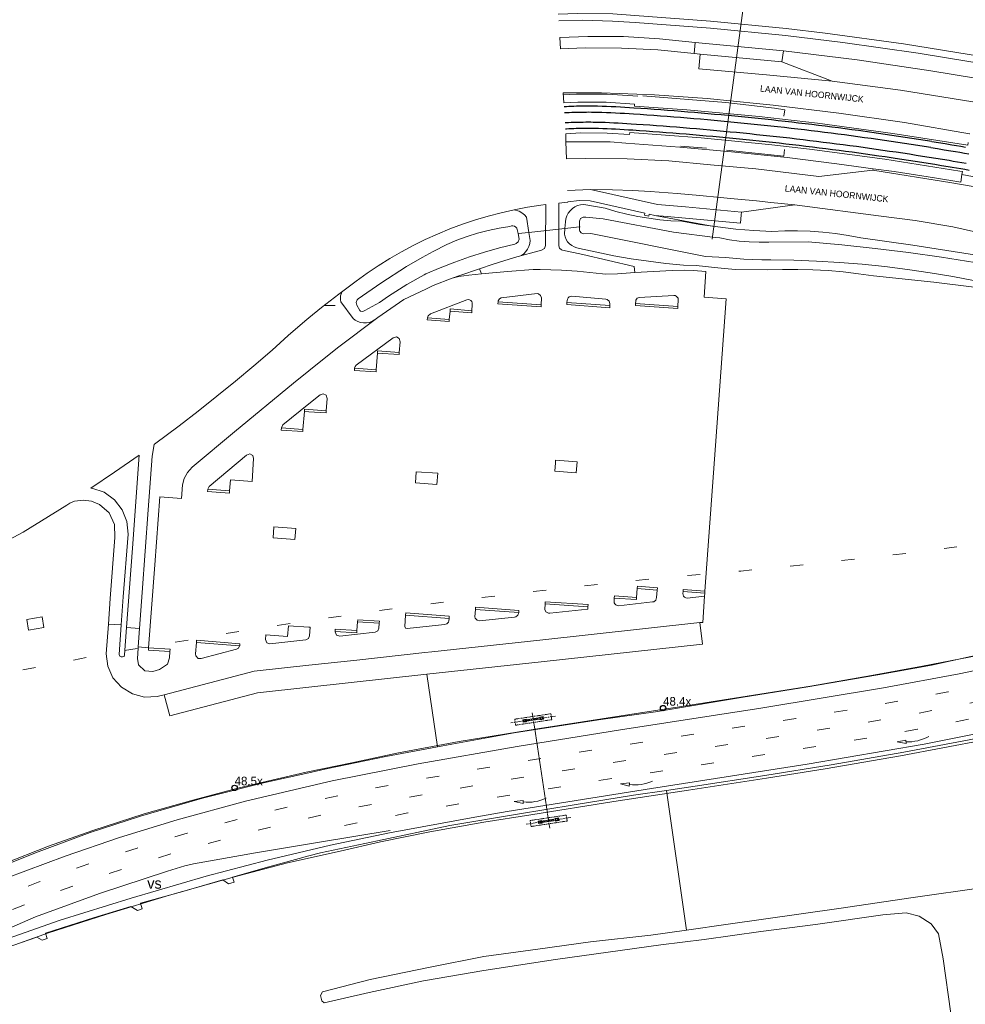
# Model space of a CAD drawing. Header units: metres. Extents: x 83575 to 86200, y 450600 to 453750.
# Tile 13 of 94: x 83883 to 84102, y 451413 to 451642. Entities that reach past the tile are written whole.
import ezdxf
from ezdxf.enums import TextEntityAlignment as Align

# ---------------------------------------------------------------- set-up
doc = ezdxf.new("R2010")
doc.units = ezdxf.units.M
for name, pattern in [('39strp', [12, 3, -9]), ('CENTER', [2, 1.25, -0.25, 0.25, -0.25]), ('DASHED2', [0.375, 0.25, -0.125])]:
    doc.linetypes.add(name, pattern=pattern)
for name, color, linetype, lineweight in [('bw-bs-portaal', 253, 'Continuous', 18), ('gr-bs-geleiderail', 253, 'geleiderail', 18), ('gw-bs-grondwerklijn', 253, 'Continuous', 18), ('kd-bs-kadastralegrens', 253, 'Continuous', 18), ('mk-bs-39streep 0.15', 253, '39strp', 18), ('mk-bs-pijlverdrijf750', 253, 'Continuous', 18), ('mk-bs-streep 0.15', 253, 'Continuous', 18), ('mk-bs-verdrijfstrp', 253, 'Continuous', 18), ('og-bs-bebouwing', 253, 'Continuous', 18), ('og-bs-spoor HTM', 253, 'Continuous', 25), ('og-bs-straatnaam', 253, 'Continuous', 25), ('vh-bs-randverharding', 253, 'Continuous', 18), ('wh-bs-duiker', 253, 'duiker', 18), ('wm-bs-hectometerbord text', 253, 'Continuous', 18)]:
    doc.layers.add(name, color=color, linetype=linetype, lineweight=lineweight)
doc.styles.add('rtw_iso', font='iso-rtw.shx')
doc.styles.add('Styledgn001', font='dgn001.shx')
doc.linetypes.add('duiker', pattern='A,0,-2,[15,RTW.shx,S=1,R=0,X=0,Y=0],-2', length=4)
doc.linetypes.add('geleiderail', pattern='A,2,-1,[175,RTW.shx,S=0.5,R=0,X=0,Y=0],-1', length=4)

# ---------------------------------------------------------------- blocks, each defined once
blk = doc.blocks.new('poer SB40-flat-107')
h = blk.add_hatch()
h.set_pattern_fill('ACET-2D-ANSI31', color=252, angle=8.6541, style=0)
h.set_pattern_definition([(53.654094, (-84005.7213, -451455.621), (-2.557315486, 1.881691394), [])])
h.paths.add_polyline_path([(-2.16, -0.33), (2.16, 0.33), (2.1, 0.67), (-2.21, 0.02)])
at = {"layer": 'bw-bs-portaal', "linetype": 'CENTER'}
for points in [[(5.16, 0.96), (-5.22, -0.62)], [(0.23, -1.51), (-0.28, 1.85)]]:
    blk.add_lwpolyline(points, dxfattribs=at)
at = {"layer": 'bw-bs-portaal', "linetype": 'DASHED2'}
blk.add_lwpolyline([(-4.12, -1.16), (4.28, 0.12), (4.07, 1.5), (-4.33, 0.23)], close=True, dxfattribs=at)
at = {"layer": 'bw-bs-portaal', "linetype": 'CENTER'}
for points in [[(-2.35, -0.48), (-2.44, 0.11), (-1.65, 0.23), (-1.56, -0.36), (-2.35, -0.48)], [(1.6, 0.12), (1.51, 0.71), (2.3, 0.83), (2.39, 0.24), (1.6, 0.12)]]:
    blk.add_lwpolyline(points, close=True, dxfattribs=at)
at = {"layer": 'bw-bs-portaal', "linetype": 'Continuous'}
blk.add_lwpolyline([(2.16, 0.33), (2.1, 0.67), (-2.21, 0.02), (-2.16, -0.33)], close=True, dxfattribs=at)
blk = doc.blocks.new('poer SB40-flat-108')
h = blk.add_hatch()
h.set_pattern_fill('ACET-2D-ANSI31', color=252, angle=8.6541, style=0)
h.set_pattern_definition([(53.654094, (-84002.1403, -451479.149), (-2.557315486, 1.881691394), [])])
h.paths.add_polyline_path([(-2.16, -0.33), (2.16, 0.33), (2.1, 0.67), (-2.21, 0.02)])
at = {"layer": 'bw-bs-portaal', "linetype": 'CENTER'}
for points in [[(5.16, 0.96), (-5.22, -0.62)], [(0.23, -1.51), (-0.28, 1.85)]]:
    blk.add_lwpolyline(points, dxfattribs=at)
at = {"layer": 'bw-bs-portaal', "linetype": 'DASHED2'}
blk.add_lwpolyline([(-4.12, -1.16), (4.28, 0.12), (4.07, 1.5), (-4.33, 0.23)], close=True, dxfattribs=at)
at = {"layer": 'bw-bs-portaal', "linetype": 'CENTER'}
for points in [[(-2.35, -0.48), (-2.44, 0.11), (-1.65, 0.23), (-1.56, -0.36), (-2.35, -0.48)], [(1.6, 0.12), (1.51, 0.71), (2.3, 0.83), (2.39, 0.24), (1.6, 0.12)]]:
    blk.add_lwpolyline(points, close=True, dxfattribs=at)
at = {"layer": 'bw-bs-portaal', "linetype": 'Continuous'}
blk.add_lwpolyline([(2.16, 0.33), (2.1, 0.67), (-2.21, 0.02), (-2.16, -0.33)], close=True, dxfattribs=at)
blk = doc.blocks.new('dtbattr-r-flat-11')
at = {"layer": 'mk-bs-verdrijfstrp', "style": 'rtw_iso'}
blk.add_attdef('TAG', text='', height=2.5, dxfattribs=at).set_placement((0, 0), align=Align.MIDDLE_CENTER)
blk = doc.blocks.new('pijlvr-flat-3')
at = {"layer": 'mk-bs-pijlverdrijf750'}
for p, q in [((-5.37, -0.39), (-7.44, -0.61)), ((-7.44, -0.61), (-5.42, -1.14)), ((-5.42, -1.14), (-5.37, -0.39)), ((-5.4, -0.77), (-5.4, -0.77)), ((-5.4, -0.77), (-5.4, -0.77))]:
    blk.add_line(p, q, dxfattribs=at)
blk.add_arc((-4.06, 9.2), 10.06, 262.3853, 293.8147, dxfattribs=at)
blk = doc.blocks.new('pijlvr-flat-4')
at = {"layer": 'mk-bs-pijlverdrijf750'}
for p, q in [((-5.31, -0.89), (-7.35, -1.29)), ((-7.35, -1.29), (-5.3, -1.64)), ((-5.3, -1.64), (-5.31, -0.89)), ((-5.3, -1.26), (-5.3, -1.26)), ((-5.3, -1.26), (-5.3, -1.26))]:
    blk.add_line(p, q, dxfattribs=at)
blk.add_arc((-4.9, 8.79), 10.06, 267.6853, 299.1147, dxfattribs=at)
blk = doc.blocks.new('pijlvr-flat-12')
at = {"layer": 'mk-bs-pijlverdrijf750'}
for p, q in [((-5.35, -0.54), (-7.42, -0.81)), ((-7.42, -0.81), (-5.39, -1.29)), ((-5.39, -1.29), (-5.35, -0.54)), ((-5.37, -0.92), (-5.37, -0.92)), ((-5.37, -0.92), (-5.37, -0.92))]:
    blk.add_line(p, q, dxfattribs=at)
blk.add_arc((-4.32, 9.09), 10.06, 263.9853, 295.4147, dxfattribs=at)
blk = doc.blocks.new('HMP1-flat-23')
at = {"color": 253}
blk.add_circle((0, 0), 0.625, dxfattribs=at)
blk = doc.blocks.new('HMP1-flat-30')
at = {"color": 253}
blk.add_circle((0, 0), 0.625, dxfattribs=at)

msp = doc.modelspace()

# ---------------------------------------------------------------- linework, layer by layer
at = {"layer": 'bw-bs-portaal', "flags": 128}
msp.add_lwpolyline([(84002.37, 451477.64), (84005.44, 451457.47)], dxfattribs=at)
at = {"layer": 'gr-bs-geleiderail', "flags": 128}
for points in [[(83834.12, 451424.2), (83840.96, 451428.19), (83850.38, 451432.98), (83859.13, 451437.11), (83868.66, 451441.5), (83878.86, 451445.73), (83889.53, 451449.87), (83899.79, 451453.53), (83911.75, 451457.39), (83923.06, 451460.56), (83933.8, 451463.42), (83941.35, 451465.21), (83949.38, 451467.09), (83959.96, 451469.28), (83970.4, 451471.48), (83984.88, 451474.19), (84003.57, 451477.26), (84018.05, 451479.5), (84036.58, 451482.35), (84051.81, 451484.71), (84066.51, 451487.08), (84080.67, 451489.5), (84092.56, 451491.66), (84105.82, 451494.28), (84119.9, 451497.49), (84133.76, 451501.05), (84147.6, 451504.89), (84161.7, 451509.11), (84174.01, 451513.11), (84185.92, 451517.29), (84199.43, 451522.43), (84207.73, 451525.66)], [(84223.18, 451511.04), (84216.45, 451508.16), (84206.52, 451503.99), (84195.82, 451499.94), (84181.88, 451494.97), (84168.53, 451490.59), (84155.58, 451486.73), (84142.21, 451482.92), (84123.98, 451478.3), (84107.08, 451474.59), (84087.46, 451470.86), (84069.92, 451467.87), (84056.31, 451465.7), (84038.2, 451462.92), (84020.87, 451460.29), (84001.56, 451457.2), (83990.64, 451455.48), (83978.09, 451453.26), (83966.63, 451450.93), (83957.27, 451448.74), (83945.05, 451446.05), (83932.68, 451442.8), (83917.62, 451438.5), (83902.85, 451434.03), (83889.48, 451429.78), (83878.14, 451425.73), (83867.58, 451421.72), (83858.39, 451417.71), (83851.6, 451414.65), (83845.46, 451411.78), (83842.48, 451410.47), (83840.59, 451409.41)]]:
    msp.add_lwpolyline(points, dxfattribs=at)
at = {"layer": 'gw-bs-grondwerklijn'}
for p, q in [((84008.44, 451635.04), (84008.27, 451637.7)), ((84059.88, 451632), (84071.56, 451627.57)), ((84009.84, 451609.52), (84009.72, 451613.44)), ((83998.82, 451597.33), (83997.72, 451597.7)), ((84011.2, 451597.94), (84010.68, 451597.45)), ((84011.79, 451598.34), (84011.2, 451597.94)), ((84012.43, 451598.64), (84011.79, 451598.34)), ((84013.12, 451598.83), (84012.43, 451598.64)), ((84013.83, 451598.9), (84013.12, 451598.83)), ((84018.86, 451598.03), (84013.83, 451598.9)), ((84021.34, 451597.3), (84018.86, 451598.03)), ((83999.47, 451596.99), (83998.82, 451597.33)), ((84000.05, 451596.54), (83999.47, 451596.99)), ((84000.54, 451596), (84000.05, 451596.54)), ((84001.1, 451592.44), (84000.54, 451596)), ((84009.7, 451595.58), (84009.58, 451594.88)), ((84009.92, 451596.25), (84009.7, 451595.58)), ((84010.26, 451596.88), (84009.92, 451596.25)), ((84010.68, 451597.45), (84010.26, 451596.88)), ((84023.85, 451596.67), (84021.34, 451597.3)), ((84026.38, 451596.14), (84023.85, 451596.67)), ((84028.93, 451595.71), (84026.38, 451596.14)), ((84031.5, 451595.37), (84028.93, 451595.71)), ((84043.72, 451593.86), (84030.37, 451596.37)), ((84034.07, 451595.14), (84031.5, 451595.37)), ((84009.46, 451593.36), (84009.36, 451592)), ((84009.58, 451594.88), (84009.46, 451593.36)), ((84036.66, 451595), (84034.07, 451595.14)), ((84040.81, 451594.28), (84036.66, 451595)), ((84044.98, 451593.68), (84040.81, 451594.28)), ((84049.16, 451593.2), (84044.98, 451593.68)), ((84053.36, 451592.85), (84049.16, 451593.2)), ((84001.41, 451590.52), (84001.1, 451592.44)), ((84009.36, 451592), (84009.51, 451591.37)), ((84009.51, 451591.37), (84009.76, 451590.78)), ((84009.76, 451590.78), (84010.11, 451590.23)), ((84057.57, 451592.63), (84053.36, 451592.85)), ((84060.53, 451592.76), (84057.57, 451592.63)), ((84063.49, 451592.78), (84060.53, 451592.76)), ((84066.45, 451592.68), (84063.49, 451592.78)), ((84069.4, 451592.48), (84066.45, 451592.68)), ((84072.35, 451592.16), (84069.4, 451592.48)), ((84075.28, 451591.73), (84072.35, 451592.16)), ((84078.19, 451591.19), (84075.28, 451591.73)), ((84090.33, 451589.48), (84078.19, 451591.19)), ((84000.38, 451587.97), (84000.78, 451588.54)), ((84000.78, 451588.54), (84001.09, 451589.16)), ((84001.09, 451589.16), (84001.3, 451589.83)), ((84001.3, 451589.83), (84001.41, 451590.52)), ((84010.11, 451590.23), (84010.55, 451589.75)), ((84010.55, 451589.75), (84011.05, 451589.35)), ((84011.05, 451589.35), (84011.62, 451589.04)), ((84011.62, 451589.04), (84012.23, 451588.83)), ((84012.23, 451588.83), (84012.87, 451588.72)), ((84012.87, 451588.72), (84016.85, 451587.82)), ((84108.48, 451586.57), (84090.33, 451589.48)), ((83999.35, 451587.03), (83999.9, 451587.46)), ((83999.9, 451587.46), (84000.38, 451587.97)), ((84016.85, 451587.82), (84020.85, 451587.02)), ((84020.85, 451587.02), (84024.87, 451586.32)), ((84024.87, 451586.32), (84028.9, 451585.72)), ((84028.9, 451585.72), (84032.95, 451585.22)), ((84032.95, 451585.22), (84037.01, 451584.83)), ((84037.01, 451584.83), (84039.96, 451584.73)), ((84039.96, 451584.73), (84045.02, 451584.17)), ((84045.02, 451584.17), (84049.06, 451583.79)), ((84049.06, 451583.79), (84056.51, 451583.72)), ((84056.51, 451583.72), (84060.04, 451583.83)), ((84060.04, 451583.83), (84063.57, 451583.83)), ((84063.57, 451583.83), (84067.1, 451583.74)), ((84067.1, 451583.74), (84070.62, 451583.54)), ((84070.62, 451583.54), (84074.14, 451583.24)), ((84074.14, 451583.24), (84077.65, 451582.84)), ((84077.65, 451582.84), (84081.15, 451582.34)), ((84081.15, 451582.34), (84095.18, 451580.86)), ((84095.18, 451580.86), (84104.52, 451579.69)), ((83957.37, 451577.67), (83957.36, 451576.76)), ((83957.63, 451578.53), (83957.37, 451577.67)), ((83957.36, 451576.76), (83957.45, 451576.32)), ((83957.45, 451576.32), (83960.24, 451572.45)), ((83960.24, 451572.45), (83960.77, 451572.04)), ((83960.77, 451572.04), (83961.37, 451571.72)), ((83961.37, 451571.72), (83962, 451571.51)), ((83962, 451571.51), (83962.67, 451571.41)), ((83962.67, 451571.41), (83963.34, 451571.42)), ((83963.34, 451571.42), (83964, 451571.54)), ((83964, 451571.54), (83964.63, 451571.77)), ((83964.63, 451571.77), (83965.21, 451572.1)), ((84041.95, 451508.62), (84041.92, 451507.95)), ((83912.73, 451495.97), (83910.33, 451496.15)), ((84037.71, 451430.43), (84033.08, 451462.85))]:
    msp.add_line(p, q, dxfattribs=at)
for points in [[(83950, 451572.6), (83952.93, 451575.01), (83956.92, 451578.12), (83960.99, 451581.13), (83963.53, 451582.95), (83966.12, 451584.69), (83968.77, 451586.34), (83971.48, 451587.9), (83974.23, 451589.37), (83977.04, 451590.75), (83979.88, 451592.03), (83982.77, 451593.22), (83985.7, 451594.32), (83988.66, 451595.31), (83991.65, 451596.21), (83994.67, 451597), (83997.72, 451597.7), (84000.79, 451598.29), (84003.87, 451598.78), (84005.07, 451598.91)], [(83994.31, 451588.83), (83990.8, 451587.84), (83987.33, 451586.75), (83983.89, 451585.53), (83980.5, 451584.21), (83977.15, 451582.77), (83976.78, 451582.57), (83972.73, 451580.31), (83968.45, 451577.62), (83966.37, 451576.18), (83962.95, 451574.27), (83962.49, 451574.08), (83961.99, 451574.17), (83961.79, 451574.32), (83961.13, 451575.52), (83961, 451576.16), (83961.22, 451576.78), (83961.45, 451577.03), (83966.71, 451580.62), (83972.69, 451584.47), (83976.29, 451586.56), (83978.88, 451587.99), (83982.04, 451589.63), (83984.38, 451590.62), (83986.77, 451591.49), (83989.2, 451592.25), (83991.67, 451592.89), (83994.16, 451593.42), (83996.67, 451593.82), (83997.03, 451593.95), (83997.4, 451593.97), (83997.76, 451593.87), (83998.08, 451593.67), (83998.32, 451593.38), (83998.58, 451592.16), (83998.86, 451590.87), (83998.62, 451590.27), (83998.15, 451589.83), (83997.85, 451589.69), (83994.31, 451588.83)], [(83989.65, 451584), (83985.03, 451582.43), (83983.29, 451581.76)], [(83914.04, 451543.18), (83914.13, 451543.24), (83919.83, 451547.51), (83924.24, 451550.91), (83928.61, 451554.37), (83932.93, 451557.88), (83937.21, 451561.44), (83941.45, 451565.06), (83945.19, 451568.47), (83949.01, 451571.79), (83950, 451572.6)], [(84037.71, 451430.43), (84047.4, 451431.81), (84073.13, 451435.46), (84090.35, 451437.97), (84106.7, 451440.31)], [(84099.13, 451411.06), (84097.34, 451423.76), (84096.26, 451429.52), (84094.57, 451431.87), (84091.76, 451433.64), (84088.73, 451434.43), (84083.35, 451433.96), (84067.72, 451431.71), (84055.01, 451430.08), (84041.85, 451428.25), (84031.72, 451426.99), (84007.31, 451423.59), (83990.63, 451421.04), (83976.61, 451418.63), (83964.03, 451415.9), (83953.57, 451413.51), (83952.99, 451414.02), (83952.65, 451415.21), (83953.14, 451416.08), (83964.24, 451418.92), (83978.13, 451421.79), (83990.62, 451424.26), (84003.17, 451425.97), (84015.41, 451427.68), (84029.46, 451429.25), (84037.71, 451430.43)]]:
    msp.add_lwpolyline(points, dxfattribs=at)
at = {"layer": 'kd-bs-kadastralegrens'}
for p, q in [((84012.2, 451624.54), (84009.1, 451624.38)), ((84019.32, 451624.5), (84012.2, 451624.54)), ((84026.44, 451624.06), (84019.32, 451624.5)), ((84046.83, 451622.61), (84027.61, 451624.12)), ((84058.14, 451621.24), (84046.83, 451622.61)), ((84060.55, 451620.9), (84058.14, 451621.24)), ((84060.33, 451619.42), (84060.55, 451620.9)), ((84036.35, 451612.46), (84042.37, 451611.95)), ((84046.98, 451611.51), (84060.34, 451610.14)), ((84060.34, 451610.14), (84060.47, 451611.7)), ((83953.53, 451575.47), (83956.06, 451575.43))]:
    msp.add_line(p, q, dxfattribs=at)
at = {"layer": 'mk-bs-39streep 0.15', "flags": 128}
for points in [[(83824.72, 451524.37), (83834.2, 451514.84), (83842.18, 451506.77), (83848.4, 451500.54), (83852.78, 451496.53), (83856.89, 451493.68), (83860.38, 451491.95), (83864.59, 451490.54), (83869.08, 451489.69), (83875.3, 451489.54), (83881.15, 451490.41), (83892.01, 451492.48), (83903.66, 451494.74), (83918.72, 451497.24), (83936.18, 451500.16), (83954.23, 451502.87), (83966.1, 451504.59), (83975.11, 451505.75), (83987, 451507.24), (84001.95, 451508.99), (84020.02, 451510.98), (84035.23, 451512.49), (84050.32, 451513.79), (84065.3, 451515.31), (84077.49, 451516.6), (84092.34, 451518.32), (84104.49, 451519.91), (84116.36, 451521.68), (84125.36, 451523.15), (84131.55, 451524.1), (84137.01, 451525.25)], [(84213.33, 451520.34), (84202.08, 451515.78), (84178.43, 451507.12), (84167.36, 451503.39), (84155.9, 451499.89), (84144.56, 451496.57), (84133.02, 451493.5), (84121.81, 451490.79), (84110.21, 451488.15), (84098.47, 451485.74), (84077.93, 451481.96), (84063.12, 451479.56), (84041.35, 451476.22), (84017.82, 451472.53), (83994.74, 451468.75), (83971.37, 451464.61), (83956.8, 451461.65), (83945.09, 451459.01), (83933.37, 451456.08), (83921.69, 451452.92), (83910.07, 451449.44), (83898.6, 451445.69), (83887.13, 451441.54), (83875.85, 451436.91), (83864.94, 451431.96), (83853.94, 451426.7), (83845.02, 451422.01), (83836.81, 451417.44)], [(83838.07, 451414.04), (83846.72, 451418.8), (83855.71, 451423.48), (83867.73, 451429.24), (83880.03, 451434.77), (83891.38, 451439.25), (83902.71, 451443.26), (83918.52, 451448.32), (83934.53, 451452.71), (83957.56, 451458.21), (83972.31, 451461.11), (83993.1, 451464.82), (84019.5, 451469.15), (84052.11, 451474.23), (84078.66, 451478.51), (84090.46, 451480.57), (84102.21, 451482.8), (84122.6, 451487.22), (84137.14, 451490.86), (84157.24, 451496.49), (84171.47, 451501), (84182.87, 451504.86), (84203.7, 451512.63), (84216.12, 451517.7)], [(83958.3, 451454.72), (83972.99, 451457.61), (83993.46, 451461.21), (84017.03, 451465.06), (84040.6, 451468.73), (84076.35, 451474.44), (84091.42, 451477.04), (84112.16, 451481.18), (84126.62, 451484.49), (84138.21, 451487.44), (84149.91, 451490.62), (84169.67, 451496.59), (84183.87, 451501.34), (84195.19, 451505.46), (84207.71, 451510.26), (84219.09, 451514.93)]]:
    msp.add_lwpolyline(points, dxfattribs=at)
at = {"layer": 'mk-bs-streep 0.15', "flags": 128}
for points in [[(83835.49, 451420.88), (83847.6, 451427.43), (83858.39, 451432.8), (83867.4, 451437.03), (83879.65, 451442.43), (83893.37, 451447.61), (83905.96, 451451.91), (83919.41, 451456.02), (83935.23, 451460.33), (83955.39, 451465.1), (83975.39, 451469.04), (83998.38, 451473.02), (84022.38, 451476.89), (84054.96, 451481.93), (84083.45, 451486.66), (84101.08, 451489.94), (84114.1, 451492.65), (84130.43, 451496.58), (84146.86, 451500.98), (84166.25, 451506.82), (84184.2, 451512.98), (84202.41, 451519.8), (84210.48, 451523.06)], [(83988.51, 451456.67), (83996.08, 451457.95), (84029.56, 451463.31), (84065.79, 451468.96), (84092.94, 451473.61), (84113.81, 451477.76), (84136.69, 451483.23), (84158.1, 451489.21), (84179.53, 451496.03), (84195.28, 451501.63), (84210.96, 451507.73), (84221.97, 451512.18)]]:
    msp.add_lwpolyline(points, dxfattribs=at)
at = {"layer": 'mk-bs-verdrijfstrp', "flags": 128}
msp.add_lwpolyline([(83988.51, 451456.67), (83968.73, 451453.02), (83954.98, 451450.14), (83940.26, 451446.66), (83926.16, 451442.9), (83908.71, 451437.86), (83892.22, 451432.74), (83875.85, 451427.01), (83862.12, 451421.45), (83850.4, 451416.22), (83843.95, 451412.95), (83839.73, 451410.62), (83847.04, 451414.76), (83857.35, 451420.25), (83872.5, 451427.48), (83886.51, 451433.51), (83901.36, 451438.93), (83917.12, 451444.1), (83921.18, 451445.34), (83923.2, 451445.81), (83937.6, 451448.37), (83952.42, 451450.79), (83968.87, 451453.51)], dxfattribs=at)
at = {"layer": 'og-bs-bebouwing'}
msp.add_lwpolyline([(83884.82, 451500.09), (83884.45, 451502.57), (83888.02, 451503.13), (83888.39, 451500.64), (83884.82, 451500.09)], dxfattribs=at)
at = {"layer": 'og-bs-spoor HTM'}
for points in [[(84094.74, 451613.54), (84093.19, 451613.78), (84091.65, 451614.02), (84090.1, 451614.26), (84088.55, 451614.5), (84087, 451614.73), (84085.45, 451614.96), (84083.9, 451615.18), (84082.35, 451615.41), (84080.8, 451615.63), (84079.25, 451615.84), (84077.7, 451616.05), (84076.15, 451616.26), (84074.6, 451616.47), (84073.04, 451616.67), (84071.49, 451616.87), (84069.94, 451617.07), (84068.38, 451617.26), (84066.83, 451617.45), (84065.28, 451617.64), (84063.72, 451617.82), (84062.16, 451618), (84060.61, 451618.18), (84059.05, 451618.35), (84057.5, 451618.53), (84055.94, 451618.69), (84054.38, 451618.86), (84052.82, 451619.02), (84051.27, 451619.17), (84049.71, 451619.33), (84048.15, 451619.48), (84045.81, 451619.7), (84044.25, 451619.84), (84042.69, 451619.98), (84041.13, 451620.12), (84039.57, 451620.25), (84038.01, 451620.38), (84036.45, 451620.51), (84034.89, 451620.63), (84033.33, 451620.75), (84031.77, 451620.87), (84030.21, 451620.98), (84028.64, 451621.09), (84027.08, 451621.2), (84025.52, 451621.3), (84024.46, 451621.37), (84023.41, 451621.44), (84022.35, 451621.5), (84021.29, 451621.56), (84020.23, 451621.61), (84019.17, 451621.65), (84018.11, 451621.69), (84017.05, 451621.72), (84016.23, 451621.73), (84015.64, 451621.74), (84015.06, 451621.74), (84014.48, 451621.74), (84013.9, 451621.74), (84013.32, 451621.73), (84012.74, 451621.72), (84012.16, 451621.71), (84011.58, 451621.69), (84011, 451621.67), (84010.42, 451621.65), (84009.84, 451621.62), (84009.28, 451621.59)], [(84094.51, 451612.12), (84092.97, 451612.36), (84091.43, 451612.61), (84089.88, 451612.84), (84088.34, 451613.08), (84086.79, 451613.31), (84085.24, 451613.54), (84083.7, 451613.76), (84082.15, 451613.99), (84080.6, 451614.21), (84079.06, 451614.42), (84077.51, 451614.63), (84075.96, 451614.84), (84074.41, 451615.05), (84072.86, 451615.25), (84071.31, 451615.45), (84069.76, 451615.65), (84068.21, 451615.84), (84066.66, 451616.03), (84065.1, 451616.22), (84063.55, 451616.4), (84062, 451616.58), (84060.45, 451616.75), (84058.89, 451616.93), (84057.34, 451617.1), (84055.79, 451617.27), (84053.46, 451617.51), (84051.9, 451617.67), (84050.35, 451617.82), (84048.79, 451617.98), (84047.24, 451618.13), (84045.68, 451618.27), (84044.12, 451618.41), (84042.57, 451618.55), (84041.01, 451618.69), (84039.45, 451618.82), (84037.89, 451618.95), (84036.34, 451619.08), (84034.78, 451619.2), (84033.22, 451619.32), (84031.66, 451619.44), (84030.1, 451619.55), (84028.54, 451619.66), (84026.99, 451619.77), (84025.43, 451619.87), (84024.37, 451619.94), (84023.32, 451620.01), (84022.27, 451620.07), (84021.22, 451620.12), (84020.17, 451620.18), (84019.12, 451620.22), (84018.07, 451620.26), (84017.02, 451620.28), (84016.21, 451620.3), (84015.63, 451620.3), (84015.06, 451620.31), (84014.49, 451620.3), (84013.92, 451620.3), (84013.34, 451620.29), (84012.77, 451620.28), (84012.2, 451620.27), (84011.63, 451620.26), (84011.05, 451620.24), (84010.48, 451620.21), (84009.91, 451620.19), (84009.37, 451620.16)], [(84078.73, 451612.12), (84077.19, 451612.34), (84075.65, 451612.54), (84074.1, 451612.75), (84072.56, 451612.95), (84071.02, 451613.15), (84069.47, 451613.34), (84067.93, 451613.53), (84066.39, 451613.72), (84064.84, 451613.91), (84063.29, 451614.09), (84061.75, 451614.27), (84060.21, 451614.45), (84057.11, 451614.79), (84055.57, 451614.96), (84054.02, 451615.12), (84052.47, 451615.28), (84050.92, 451615.44), (84049.37, 451615.59), (84047.83, 451615.74), (84046.28, 451615.89), (84044.73, 451616.03), (84043.18, 451616.17), (84041.63, 451616.31), (84040.08, 451616.44), (84038.53, 451616.57), (84036.98, 451616.7), (84035.43, 451616.83), (84033.87, 451616.95), (84032.32, 451617.07), (84030.77, 451617.18), (84029.22, 451617.29), (84027.67, 451617.4), (84026.12, 451617.51), (84024.84, 451617.59), (84023.84, 451617.66), (84022.84, 451617.72), (84021.84, 451617.77), (84020.84, 451617.83), (84019.83, 451617.87), (84018.83, 451617.91), (84017.82, 451617.95), (84016.82, 451617.97), (84016.03, 451617.98), (84015.46, 451617.99), (84014.89, 451617.99), (84014.32, 451617.99), (84013.74, 451617.98), (84013.18, 451617.98), (84012.6, 451617.97), (84012.03, 451617.95), (84011.46, 451617.93), (84010.89, 451617.91), (84010.32, 451617.89), (84009.75, 451617.86), (84009.51, 451617.85)], [(84103.4, 451606.82), (84102.42, 451607), (84101.44, 451607.17), (84100.46, 451607.34), (84099.48, 451607.51), (84098.49, 451607.67), (84096.96, 451607.92), (84095.43, 451608.17), (84093.89, 451608.42), (84092.36, 451608.66), (84090.82, 451608.9), (84089.29, 451609.14), (84087.75, 451609.37), (84086.22, 451609.6), (84083.91, 451609.94), (84082.38, 451610.16), (84080.84, 451610.38), (84079.3, 451610.6), (84077.76, 451610.81), (84076.23, 451611.02), (84074.69, 451611.22), (84073.15, 451611.43), (84071.61, 451611.63), (84070.07, 451611.82), (84068.53, 451612.02), (84066.98, 451612.21), (84065.44, 451612.39), (84063.9, 451612.58), (84062.36, 451612.76), (84060.82, 451612.93), (84059.27, 451613.11), (84057.73, 451613.28), (84056.18, 451613.45), (84054.64, 451613.61), (84053.1, 451613.77), (84051.55, 451613.93), (84050.01, 451614.09), (84048.46, 451614.24), (84046.92, 451614.39), (84045.37, 451614.53), (84043.82, 451614.67), (84042.28, 451614.81), (84040.73, 451614.95), (84039.18, 451615.08), (84037.63, 451615.21), (84036.09, 451615.33), (84034.54, 451615.46), (84032.99, 451615.58), (84031.44, 451615.69), (84029.89, 451615.81), (84028.34, 451615.92), (84026.79, 451616.02), (84025.24, 451616.13), (84024.25, 451616.19), (84023.25, 451616.25), (84022.26, 451616.31), (84021.26, 451616.37), (84020.27, 451616.42), (84019.27, 451616.46), (84018.28, 451616.5), (84017.29, 451616.53), (84016.29, 451616.54), (84015.73, 451616.55), (84014.89, 451616.55), (84014.32, 451616.55), (84013.76, 451616.55), (84013.2, 451616.54), (84012.64, 451616.53), (84012.07, 451616.52), (84011.51, 451616.5), (84010.95, 451616.48), (84010.39, 451616.46), (84009.82, 451616.43), (84009.6, 451616.42)], [(84102.68, 451608.41), (84101.69, 451608.59), (84100.7, 451608.76), (84099.71, 451608.92), (84098.73, 451609.09), (84097.19, 451609.34), (84095.65, 451609.59), (84094.12, 451609.84), (84092.58, 451610.08), (84091.04, 451610.32), (84089.51, 451610.56), (84087.97, 451610.79), (84086.43, 451611.02), (84084.89, 451611.25), (84083.35, 451611.47), (84081.81, 451611.69), (84080.27, 451611.91), (84078.73, 451612.12)], [(84094.51, 451612.12), (84096.06, 451611.87), (84097.6, 451611.62), (84099.14, 451611.37), (84100.19, 451611.19), (84101.23, 451611.02), (84102.28, 451610.84), (84103.32, 451610.65)], [(84094.74, 451613.54), (84096.29, 451613.29), (84097.83, 451613.04), (84099.38, 451612.78), (84100.43, 451612.61), (84101.48, 451612.43), (84102.53, 451612.25)]]:
    msp.add_lwpolyline(points, dxfattribs=at)
at = {"layer": 'vh-bs-randverharding'}
for p, q in [((84039.48, 451633.94), (84039.7, 451636.53)), ((84060.27, 451634.57), (84039.7, 451636.53)), ((84060.27, 451634.57), (84059.88, 451632)), ((84039.48, 451633.94), (84040.91, 451633.8)), ((84059.88, 451632), (84040.91, 451633.8)), ((84009.22, 451622.53), (84009.07, 451624.86)), ((84081.02, 451606.84), (84081.06, 451607.21)), ((84015.42, 451602.39), (84010.05, 451602.15)), ((84062.87, 451598.83), (84050.52, 451597.15)), ((84034.69, 451592.51), (84044.39, 451591.28)), ((84044.39, 451591.28), (84045.44, 451591.14)), ((84045.44, 451591.14), (84047.7, 451590.71)), ((84046.8, 451586.57), (84042.11, 451586.86)), ((83990.12, 451582.77), (83989.65, 451584)), ((83993.93, 451576.32), (84003.98, 451575.6)), ((84009.95, 451576.15), (84019.91, 451575.46)), ((84025.88, 451575.95), (84035.73, 451575.25)), ((83977.52, 451572.61), (83982.6, 451572.22)), ((83982.78, 451574.14), (83982.6, 451572.22)), ((83982.78, 451574.14), (83982.79, 451574.64)), ((83982.79, 451574.64), (83987.86, 451574.25)), ((83965.93, 451564.4), (83965.65, 451560.48)), ((83960.6, 451560.87), (83965.65, 451560.48)), ((83948.62, 451546.63), (83948.94, 451550.87)), ((83950, 451550.79), (83948.94, 451550.87)), ((83950, 451551.3), (83954.02, 451551)), ((83943.6, 451547.02), (83948.62, 451546.63)), ((83926.51, 451532.77), (83931.55, 451532.39)), ((84026.1, 451507.67), (84026.26, 451509.74)), ((84030.94, 451509.38), (84026.26, 451509.74)), ((84030.98, 451509.9), (84030.94, 451509.38)), ((84041.95, 451508.62), (84036.91, 451509)), ((84041.97, 451509.15), (84041.95, 451508.62)), ((84004.87, 451506.14), (84004.9, 451506.64)), ((83988.69, 451504.85), (83988.73, 451505.36)), ((83998.74, 451504.14), (83988.69, 451504.85)), ((84014.83, 451505.48), (84004.87, 451506.14)), ((83961.16, 451499.95), (83961.31, 451502.01)), ((83961.31, 451502.01), (83961.34, 451502.47)), ((83966.35, 451501.68), (83961.31, 451502.01)), ((83982.57, 451502.79), (83972.47, 451503.56)), ((83982.61, 451503.29), (83982.57, 451502.79)), ((83906.4, 451501.27), (83903.42, 451501.47)), ((83910.65, 451500.43), (83907.64, 451500.67)), ((83910.65, 451500.43), (83910.33, 451496.15)), ((83933.9, 451496.43), (83923.84, 451497.22)), ((83979.87, 451472.99), (83977.43, 451489.82))]:
    msp.add_line(p, q, dxfattribs=at)
for points in [[(84007.94, 451643.08), (84012.37, 451643.24), (84020.63, 451643.15), (84025.74, 451642.83), (84043.32, 451641.51), (84060.86, 451639.78), (84069.9, 451638.69), (84088.11, 451636.2), (84106.25, 451633.31)], [(84008.03, 451641.55), (84013.58, 451641.71), (84020.55, 451641.49), (84025.79, 451641.18), (84043.27, 451639.87), (84060.71, 451638.16), (84074.06, 451636.53), (84091.52, 451634.04), (84108.93, 451631.16), (84115.3, 451629.51), (84121.87, 451627.42), (84128.31, 451624.94)], [(84039.7, 451636.53), (84031.42, 451637.4), (84023.1, 451637.88), (84014.77, 451637.95), (84008.27, 451637.7)], [(84008.44, 451635.04), (84014.21, 451635.28), (84022.65, 451635.23), (84031.08, 451634.79), (84039.48, 451633.94)], [(84105.34, 451628.14), (84094.46, 451629.95), (84077.39, 451632.46), (84060.27, 451634.57)], [(84040.91, 451633.8), (84040.59, 451630.37), (84056.28, 451628.99), (84071.56, 451627.57)], [(84071.56, 451627.57), (84087.4, 451625.42), (84104.26, 451622.74)], [(84103.55, 451615.32), (84103.5, 451615.34), (84088.35, 451617.93), (84073.13, 451620.13), (84057.87, 451621.94), (84054.72, 451622.26), (84042.51, 451623.51), (84030.27, 451624.36), (84018, 451624.82), (84009.07, 451624.86)], [(84009.22, 451622.53), (84012.47, 451622.7), (84019.07, 451622.65), (84025.66, 451622.21), (84025.67, 451621.74), (84037.81, 451620.89), (84054.6, 451619.35), (84068.15, 451617.8), (84085.63, 451615.43), (84103.08, 451612.67), (84103.19, 451613.27)], [(84101.7, 451605.86), (84101.81, 451606.56), (84101.24, 451606.65), (84083.78, 451609.4), (84066.26, 451611.76), (84057.56, 451612.77), (84041.09, 451614.38), (84024.59, 451615.59), (84024.46, 451615.14), (84019.26, 451615.48), (84013.19, 451615.52), (84009.67, 451615.3)], [(84009.72, 451613.44), (84009.67, 451615.29), (84009.67, 451615.3)], [(84081.06, 451607.21), (84072.67, 451608.38), (84061.07, 451609.82), (84048.21, 451611.16), (84036.17, 451612.24), (84023.6, 451613.17), (84019.99, 451613.46), (84009.72, 451613.44)], [(84009.84, 451609.52), (84014.21, 451609.61), (84023.92, 451609.53), (84033.62, 451609.04), (84043.3, 451608.15), (84053.79, 451607.16)], [(84053.79, 451607.16), (84068.44, 451605.44), (84081.02, 451606.84)], [(84081.02, 451606.84), (84099.4, 451603.97), (84107.03, 451602.59), (84114.64, 451600.81), (84122.15, 451598.64)], [(84081.06, 451607.21), (84085.94, 451606.53), (84095.35, 451605.08), (84101.43, 451604.1), (84101.7, 451605.86)], [(84101.7, 451605.86), (84107.92, 451604.69), (84114.04, 451603.14), (84120.04, 451601.2), (84125.91, 451598.89), (84130.4, 451596.82)], [(84062.87, 451598.83), (84057.28, 451599.39), (84054.01, 451599.73), (84049.63, 451600.15), (84045.55, 451600.55), (84040.81, 451600.98), (84035.58, 451601.47), (84029.28, 451601.94), (84025.25, 451602.15), (84020.49, 451602.29), (84015.42, 451602.39)], [(84015.42, 451602.39), (84030.95, 451598.88), (84037.49, 451598.4), (84050.52, 451597.15)], [(83989.65, 451584), (83992.78, 451585.07), (83997.73, 451586.6), (84004.06, 451588.28), (84004.71, 451588.7), (84004.99, 451589.41), (84005.07, 451598.91)], [(84008.07, 451599.24), (84008.04, 451595.55), (84008.07, 451589.31), (84008.22, 451588.78), (84008.64, 451588.4), (84008.9, 451588.31), (84013.6, 451587.28)], [(84008.07, 451599.24), (84010.13, 451599.47), (84010.13, 451599.54)], [(84050.52, 451597.15), (84050.44, 451596.49), (84050.23, 451594.59), (84033.24, 451596.11), (84030.37, 451596.37), (84029.04, 451596.68), (84028.95, 451596.23), (84027.94, 451596.45), (84028.04, 451596.89), (84015.34, 451599.77), (84012.89, 451599.81), (84010.13, 451599.54)], [(84175.48, 451557.56), (84172.61, 451559.71), (84159.28, 451569.31), (84153.29, 451573.21), (84146.47, 451577.2), (84139.45, 451580.84), (84138.55, 451581.3), (84130.45, 451584.79), (84125.18, 451586.83), (84116.76, 451589.5), (84108.22, 451591.79), (84099.59, 451593.7), (84090.88, 451595.21), (84082.33, 451596.3), (84064.59, 451598.62), (84062.87, 451598.83)], [(84042.11, 451586.86), (84015.53, 451592.15), (84013.68, 451592.12), (84013.25, 451592.32), (84012.96, 451592.68), (84012.88, 451592.91), (84012.84, 451595.02), (84013.12, 451595.62), (84013.69, 451595.97), (84014.35, 451595.97)], [(84014.35, 451595.97), (84018.33, 451595.57), (84034.69, 451592.51)], [(84047.7, 451590.71), (84049.98, 451590.4), (84052.27, 451590.21), (84054.57, 451590.12), (84056.87, 451590.16), (84066, 451590.26), (84073.77, 451589.53), (84081.52, 451588.69), (84089.26, 451587.73), (84096.99, 451586.65), (84104.69, 451585.46)], [(84013.6, 451587.28), (84025.55, 451584.54), (84025.68, 451583.08)], [(84104.79, 451581.2), (84099.57, 451582.18), (84094.34, 451583.05), (84089.09, 451583.82), (84083.82, 451584.47), (84078.54, 451585.02), (84073.25, 451585.45), (84067.95, 451585.77), (84062.65, 451585.97), (84057.34, 451586.07), (84055.23, 451586.05), (84051.01, 451586.2), (84046.8, 451586.57)], [(83950, 451560.27), (83956.64, 451565.6), (83966.01, 451572.7), (83972.03, 451576.84), (83977.17, 451579.27), (83978.85, 451580.06), (83983.29, 451581.76)], [(83983.29, 451581.76), (83984.81, 451582.19), (83987.16, 451582.52), (83990.12, 451582.77)], [(84025.68, 451583.08), (84021.66, 451582.79), (84018.92, 451582.74), (84018.24, 451582.8), (84012.28, 451583.41), (84008.69, 451583.64), (84003.7, 451583.8), (84002.11, 451583.78), (83996.12, 451583.33), (83990.12, 451582.77)], [(84025.68, 451583.08), (84034.36, 451583.59), (84037.33, 451583.68), (84039.31, 451583.57), (84042.24, 451583.34), (84041.84, 451577.41), (84046.9, 451577.01), (84044.45, 451542.97), (84041.97, 451509.15)], [(83993.93, 451576.32), (83993.98, 451576.57), (83994.25, 451576.98), (83994.7, 451577.22), (84003.04, 451578.2), (84003.34, 451578.14), (84003.83, 451577.8), (84004.06, 451577.25), (84003.98, 451575.6)], [(84009.95, 451576.15), (84010, 451576.65), (84010.07, 451576.96), (84010.23, 451577.24), (84010.47, 451577.45), (84010.77, 451577.57), (84011.09, 451577.59), (84018.97, 451576.94), (84019.28, 451576.87), (84019.76, 451576.47), (84019.94, 451575.88), (84019.91, 451575.46)], [(84025.88, 451575.95), (84025.93, 451576.43), (84025.96, 451576.7), (84026.26, 451577.12), (84026.75, 451577.29), (84034.75, 451577.78), (84035.06, 451577.75), (84035.35, 451577.63), (84035.59, 451577.42), (84035.75, 451577.15), (84035.81, 451576.84), (84035.73, 451575.25)], [(83977.52, 451572.61), (83977.68, 451573.04), (83978.22, 451573.48), (83986.65, 451576.78), (83986.98, 451576.83), (83987.3, 451576.76), (83987.59, 451576.6), (83987.81, 451576.35), (83987.93, 451576.05), (83987.96, 451575.72), (83987.86, 451574.25)], [(84003.98, 451575.6), (84003.94, 451575.11), (83993.91, 451575.81), (83993.93, 451576.32)], [(84019.91, 451575.46), (84019.87, 451574.94), (84009.91, 451575.65), (84009.95, 451576.15)], [(84035.73, 451575.25), (84035.69, 451574.75), (84025.84, 451575.44), (84025.88, 451575.95)], [(83982.6, 451572.22), (83982.56, 451571.76), (83977.5, 451572.14), (83977.53, 451572.57), (83977.52, 451572.61)], [(83987.86, 451574.25), (83987.81, 451573.76), (83982.78, 451574.14)], [(83960.6, 451560.87), (83960.6, 451560.93), (83960.74, 451561.29), (83961, 451561.58), (83969.56, 451567.97), (83970.35, 451568.17), (83970.98, 451567.76), (83971.2, 451567.04), (83971, 451564.54)], [(83965.93, 451564.4), (83965.95, 451564.9), (83971, 451564.54)], [(83971, 451564.54), (83970.96, 451564.05), (83965.93, 451564.4)], [(83912.73, 451495.97), (83914.18, 451515.21), (83915.35, 451531.03), (83920.36, 451530.65), (83920.62, 451533.83), (83920.99, 451535.31), (83921.78, 451536.7), (83922.84, 451537.88), (83932.72, 451546.08), (83946.4, 451557.39), (83950, 451560.27)], [(83965.65, 451560.48), (83965.61, 451560.02), (83960.56, 451560.39), (83960.6, 451560.87)], [(83954.02, 451551), (83954.26, 451553.87), (83954.01, 451554.59), (83953.32, 451554.96), (83952.58, 451554.73), (83950, 451552.64)], [(83950, 451552.64), (83943.96, 451547.72), (83943.6, 451547.07), (83943.6, 451547.02)], [(83948.94, 451550.87), (83948.96, 451551.38), (83950, 451551.3)], [(83954.02, 451551), (83953.98, 451550.51), (83950, 451550.79)], [(83948.62, 451546.63), (83948.59, 451546.17), (83943.56, 451546.53), (83943.6, 451547.02)], [(83914.04, 451543.18), (83913.6, 451540.46), (83912.68, 451528)], [(83899.36, 451533.04), (83904.85, 451536.71), (83910.57, 451540.69)], [(83907.64, 451500.67), (83909.01, 451519.08), (83910.57, 451540.69)], [(83926.51, 451532.77), (83926.83, 451533.44), (83935.51, 451540.72), (83936.26, 451540.98), (83936.96, 451540.62), (83937.16, 451539.91), (83936.79, 451534.58)], [(84012.31, 451539.18), (84012.09, 451536.6), (84007.11, 451536.95), (84007.25, 451538.9), (84007.31, 451539.54), (84012.31, 451539.18)], [(83979.94, 451536.49), (83979.75, 451533.89), (83974.73, 451534.24), (83974.92, 451536.83), (83979.94, 451536.49)], [(83936.79, 451534.58), (83931.74, 451534.95), (83931.55, 451532.39)], [(83899.36, 451533.04), (83899.58, 451533.03), (83902.4, 451532.07), (83904.79, 451530.35), (83906.6, 451528.02), (83907.71, 451525.29), (83907.97, 451522.38)], [(83931.55, 451532.39), (83931.51, 451531.89), (83926.46, 451532.27), (83926.5, 451532.75), (83926.51, 451532.77)], [(83873.88, 451517.62), (83883.58, 451522.78), (83893.76, 451529.05), (83894.42, 451529.52)], [(83903.42, 451501.47), (83903.84, 451507.39), (83904.91, 451521.61), (83904.8, 451524.59), (83903.59, 451527.28), (83901.36, 451529.27), (83899.5, 451530.03), (83897.52, 451530.27), (83895.53, 451530.02), (83894.42, 451529.52)], [(83912.68, 451528), (83911.26, 451508.82), (83910.65, 451500.43)], [(83907.97, 451522.38), (83906.87, 451507.76), (83906.4, 451501.27)], [(83946.92, 451523.64), (83946.73, 451521.15), (83941.68, 451521.53), (83941.87, 451524.06), (83946.92, 451523.64)], [(84030.94, 451509.38), (84030.78, 451507.65), (84030.6, 451507.06), (84030.1, 451506.67), (84029.8, 451506.6), (84021.92, 451505.74), (84021.6, 451505.78), (84021.31, 451505.92), (84021.07, 451506.14), (84020.93, 451506.43), (84020.88, 451506.74), (84020.92, 451507.49)], [(84026.26, 451509.74), (84026.31, 451510.24), (84030.98, 451509.9)], [(84036.91, 451509), (84036.88, 451508.56), (84036.91, 451508.24), (84037.04, 451507.95), (84037.25, 451507.71), (84037.53, 451507.55), (84037.84, 451507.5), (84041.92, 451507.95)], [(84036.91, 451509), (84036.96, 451509.5), (84041.97, 451509.15)], [(84004.9, 451506.64), (84014.87, 451505.98), (84014.83, 451505.48)], [(84020.92, 451507.49), (84020.96, 451508.01), (84024.12, 451507.81), (84026.1, 451507.67)], [(84026.1, 451507.67), (84026.09, 451507.16), (84020.92, 451507.49)], [(84041.92, 451507.95), (84041.48, 451501.83), (84040.79, 451501.8)], [(83972.47, 451503.56), (83972.51, 451504.09), (83977.56, 451503.73), (83982.61, 451503.29)], [(83998.74, 451504.14), (83998.54, 451503.56), (83998.06, 451503.17), (83997.76, 451503.09), (83989.66, 451502.22), (83989.05, 451502.36), (83988.64, 451502.83), (83988.56, 451503.13), (83988.69, 451504.85)], [(83988.73, 451505.36), (83998.77, 451504.64), (83998.74, 451504.14)], [(84014.83, 451505.48), (84014.78, 451504.97), (84005.94, 451503.98), (84005.62, 451504), (84005.07, 451504.29), (84004.77, 451504.84), (84004.87, 451506.14)], [(84040.79, 451501.8), (84041.43, 451496.8), (84003.97, 451492.71), (83977.43, 451489.82), (83950, 451486.83)], [(84040.79, 451501.8), (84003.65, 451497.75), (83978.53, 451495.03), (83976.92, 451494.86), (83961.14, 451493.12), (83950, 451491.92)], [(83966.35, 451501.68), (83966.26, 451500.54), (83966.04, 451499.92), (83965.37, 451499.57), (83957.17, 451498.69), (83956.44, 451498.93), (83956.11, 451499.64), (83956.11, 451499.76)], [(83961.34, 451502.47), (83966.39, 451502.12), (83966.35, 451501.68)], [(83982.57, 451502.79), (83982.52, 451502.24), (83982.43, 451501.95), (83982.04, 451501.51), (83981.48, 451501.34), (83977.9, 451500.99), (83972.83, 451500.43), (83972.4, 451500.54), (83972.28, 451500.93), (83972.47, 451503.56)], [(83916.37, 451485.05), (83914.72, 451484.63), (83911.79, 451484.5), (83908.99, 451485.28), (83906.44, 451486.81), (83904.47, 451488.98), (83903.28, 451491.67), (83902.92, 451494.58), (83903.42, 451501.47)], [(83906.4, 451501.27), (83905.91, 451494.37), (83906.05, 451494.04), (83906.38, 451493.86), (83906.67, 451493.84), (83907.07, 451493.97), (83907.17, 451494.31), (83907.64, 451500.67)], [(83950, 451500.74), (83945.24, 451501.1), (83945.04, 451498.59), (83940.01, 451498.98), (83939.93, 451497.9), (83940.23, 451497.15), (83940.94, 451496.92), (83949.27, 451497.82), (83949.92, 451498.16), (83950, 451498.38)], [(83950, 451498.38), (83950.14, 451498.75), (83950.28, 451500.72), (83950, 451500.74)], [(83956.11, 451499.76), (83956.12, 451500.31), (83961.16, 451499.95)], [(83961.16, 451499.95), (83961.14, 451499.43), (83956.11, 451499.76)], [(83933.9, 451496.43), (83933.64, 451495.9), (83933.17, 451495.64), (83924.94, 451493.47), (83924.29, 451493.49), (83923.69, 451494.08), (83923.62, 451494.53), (83923.84, 451497.22)], [(83923.84, 451497.22), (83923.86, 451497.47), (83923.88, 451497.72)], [(83923.88, 451497.72), (83933.93, 451496.92), (83933.93, 451496.48), (83933.9, 451496.43)], [(83910.33, 451496.15), (83910.32, 451495.9), (83910.14, 451493.48), (83910.42, 451491.98), (83911.86, 451490.63), (83913.73, 451490.48), (83915.28, 451490.9), (83917.13, 451492.14), (83917.62, 451493.66), (83917.72, 451495.13)], [(83917.72, 451495.13), (83912.69, 451495.44), (83912.73, 451495.97)], [(83912.73, 451495.97), (83917.75, 451495.63), (83917.72, 451495.13)], [(84030.48, 451481.11), (84032.37, 451481.39), (84050.4, 451484.4), (84065.93, 451486.89), (84082.19, 451489.65), (84094.67, 451491.95), (84108.34, 451494.93)], [(83950, 451491.92), (83937.27, 451490.55), (83916.37, 451485.05)], [(84164.77, 451490.02), (84149.37, 451485.55), (84134.4, 451481.66), (84118.15, 451477.67), (84103.4, 451474.62), (84088.18, 451471.72), (84071.33, 451468.79), (84055.89, 451466.28), (84039.76, 451463.82), (84033.08, 451462.85)], [(83950, 451486.83), (83938.06, 451485.54), (83917.7, 451480.2), (83916.37, 451485.05)], [(83950, 451466.94), (83954.38, 451467.91), (83967.83, 451470.74), (83979.87, 451472.99), (83983.22, 451473.62), (83997.68, 451476.21), (84017.83, 451479.3), (84030.48, 451481.11)], [(83833.9, 451424.67), (83836.78, 451426.38), (83837.25, 451425.68), (83853.37, 451433.99), (83863.49, 451438.85), (83874.66, 451443.64), (83886.47, 451448.38), (83899.17, 451453.09), (83910.87, 451456.88), (83925.25, 451461.04), (83939.44, 451464.59), (83950, 451466.94)], [(84033.08, 451462.85), (84025.42, 451461.74), (84011.65, 451459.51), (83998.44, 451457.36), (83982.74, 451454.71), (83965.96, 451451.16), (83952.68, 451448.34), (83950, 451447.63)], [(83950, 451447.63), (83940.65, 451445.12), (83932.28, 451442.7), (83932.62, 451441.51), (83931.34, 451441.19), (83930, 451442.1), (83920.71, 451439.41), (83910.89, 451436.67), (83911.29, 451435.37), (83910.17, 451434.94), (83908.64, 451435.9), (83899.95, 451433.25), (83888.78, 451429.72), (83889.18, 451428.44), (83888, 451428.05), (83886.76, 451428.78), (83877.37, 451425.53)]]:
    msp.add_lwpolyline(points, dxfattribs=at)
at = {"layer": 'wh-bs-duiker'}
for p, q in [((84043.72, 451590.86), (84051.37, 451648.15)), ((84001.1, 451592.44), (84008.05, 451593.21)), ((84008.05, 451593.21), (84009.46, 451593.36)), ((84009.46, 451593.36), (84012.86, 451593.74)), ((84012.86, 451593.74), (84013.02, 451593.75)), ((83998.54, 451592.16), (83998.58, 451592.16)), ((83998.58, 451592.16), (84001.1, 451592.44))]:
    msp.add_line(p, q, dxfattribs=at)

# ---------------------------------------------------------------- block references
for name, p in [('HMP1-flat-30', (84032.28, 451481.95)), ('poer SB40-flat-108', (84002.14, 451479.15)), ('pijlvr-flat-4', (84094.02, 451475.38)), ('HMP1-flat-23', (83932.73, 451463.44)), ('pijlvr-flat-3', (84029.84, 451464.99)), ('pijlvr-flat-12', (84005.14, 451461.07)), ('poer SB40-flat-107', (84005.72, 451455.62))]:
    msp.add_blockref(name, p)
msp.add_blockref('dtbattr-r-flat-11', (83914.12, 451441.27)).add_auto_attribs({'TAG': 'vs'})

# ---------------------------------------------------------------- texts
at = {"layer": 'og-bs-straatnaam', "style": 'Styledgn001'}
for p in [(84066.85, 451624.6), (84072.6, 451601.42)]:
    msp.add_text('LAAN VAN HOORNWIJCK', height=1.5, rotation=353.9239, dxfattribs=at).set_placement(p, align=Align.MIDDLE_CENTER)
at = {"layer": 'wm-bs-hectometerbord text', "style": 'rtw_iso'}
for s, p in [('48.4x', (84032.28, 451481.94)), ('48.5x', (83932.73, 451463.43))]:
    msp.add_text(s, height=2, dxfattribs=at).set_placement(p, align=Align.BOTTOM_LEFT)

doc.saveas('drawing.dxf')
